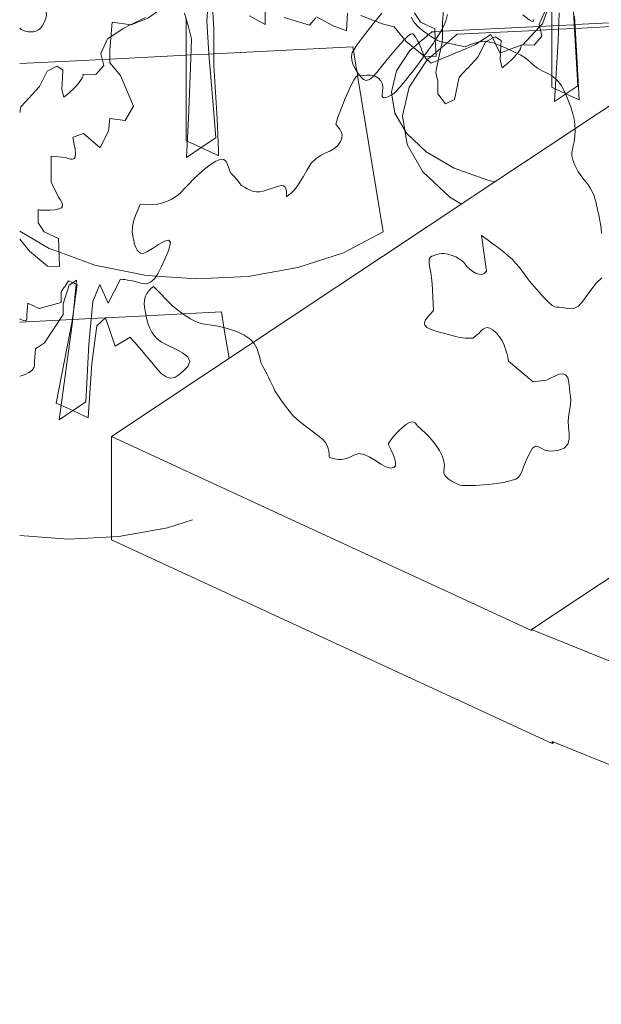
# Model space of a CAD drawing. Header units: millimetres. Extents: x -46876 to 9452, y -13755 to 24767.
# Tile 1 of 55: x -46876 to -37364, y -5379 to 10719. Entities that reach past the tile are written whole.
import ezdxf

# ---------------------------------------------------------------- set-up
doc = ezdxf.new("R2010")
doc.units = ezdxf.units.MM
doc.layers.add('A-FLOR', color=192, linetype='Continuous', lineweight=9)
doc.layers.add('L-PLNT', color=71, linetype='Continuous', lineweight=9)

# ---------------------------------------------------------------- blocks, each defined once
blk = doc.blocks.new('M_RPC Tree - Deciduous - Siberian Crab Apple - 6_1 Meters-4147369-3D - CAPA')
at = {"layer": 'L-PLNT'}
for p, q in [((-39879, 10806), (-39902, 10718)), ((-40475, 10758), (-40438, 10690)), ((-40438, 10690), (-40369, 10615)), ((-39929, 10640), (-39959, 10578)), ((-39902, 10718), (-39929, 10640)), ((-40369, 10615), (-40286, 10545)), ((-40286, 10545), (-40210, 10486)), ((-40210, 10486), (-40142, 10440)), ((-40014, 10484), (-40060, 10415)), ((-39965, 10564), (-40014, 10484)), ((-39959, 10578), (-39965, 10564)), ((-40131, 10308), (-40158, 10269)), ((-40142, 10440), (-40086, 10405)), ((-40111, 10338), (-40131, 10308)), ((-40090, 10370), (-40111, 10338)), ((-40079, 10387), (-40090, 10370)), ((-40086, 10405), (-40044, 10380)), ((-40073, 10397), (-40079, 10387)), ((-40060, 10415), (-40073, 10397)), ((-40044, 10380), (-40017, 10366)), ((-40017, 10366), (-40007, 10361)), ((-40007, 10361), (-39585, 10275)), ((-39585, 10275), (-39520, 10306)), ((-39520, 10306), (-39453, 10332)), ((-39453, 10332), (-39383, 10353)), ((-39383, 10353), (-39306, 10363)), ((-39306, 10363), (-39222, 10359)), ((-39222, 10359), (-39128, 10339)), ((-39128, 10339), (-39023, 10299)), ((-40200, 10211), (-40261, 10128)), ((-40190, 10226), (-40200, 10211)), ((-40158, 10269), (-40189, 10226)), ((-39023, 10299), (-38919, 10252)), ((-38919, 10252), (-38829, 10211)), ((-38829, 10211), (-38750, 10174)), ((-38750, 10174), (-38679, 10137)), ((-40339, 10021), (-40405, 9934)), ((-40265, 10121), (-40339, 10021)), ((-40261, 10128), (-40265, 10123)), ((-38679, 10137), (-38612, 10095)), ((-38612, 10095), (-38547, 10045)), ((-38547, 10045), (-38480, 9983)), ((-38480, 9983), (-38408, 9925)), ((-40463, 9858), (-40515, 9792)), ((-40405, 9934), (-40463, 9858)), ((-38408, 9925), (-38330, 9882)), ((-38330, 9882), (-38251, 9844)), ((-38251, 9844), (-38171, 9800)), ((-41413, 9728), (-41454, 9650)), ((-41381, 9777), (-41413, 9728)), ((-41356, 9803), (-41381, 9777)), ((-41336, 9812), (-41356, 9803)), ((-41319, 9810), (-41336, 9812)), ((-41315, 9808), (-41319, 9810)), ((-41305, 9802), (-41315, 9808)), ((-41295, 9803), (-41305, 9802)), ((-41251, 9809), (-41293, 9803)), ((-41198, 9814), (-41251, 9809)), ((-41156, 9814), (-41198, 9814)), ((-41146, 9814), (-41154, 9814)), ((-41098, 9808), (-41146, 9814)), ((-41085, 9803), (-41097, 9807)), ((-41051, 9791), (-41085, 9803)), ((-41008, 9762), (-41051, 9791)), ((-40969, 9719), (-41008, 9762)), ((-40945, 9665), (-40969, 9719)), ((-40940, 9606), (-40945, 9665)), ((-40608, 9678), (-40651, 9626)), ((-40563, 9733), (-40608, 9678)), ((-40515, 9792), (-40563, 9733)), ((-38171, 9800), (-38094, 9738)), ((-38094, 9738), (-38022, 9650)), ((-41506, 9538), (-41557, 9418)), ((-41454, 9650), (-41506, 9538)), ((-40949, 9498), (-40943, 9548)), ((-40946, 9461), (-40949, 9498)), ((-40943, 9548), (-40940, 9606)), ((-40753, 9516), (-40789, 9492)), ((-40722, 9542), (-40753, 9516)), ((-40696, 9570), (-40722, 9542)), ((-40673, 9597), (-40696, 9570)), ((-40651, 9626), (-40673, 9597)), ((-38022, 9650), (-37957, 9523)), ((-37957, 9523), (-37903, 9388)), ((-41557, 9418), (-41599, 9318)), ((-40928, 9443), (-40946, 9461)), ((-40886, 9448), (-40928, 9443)), ((-40833, 9469), (-40886, 9448)), ((-40789, 9492), (-40833, 9469)), ((-37903, 9388), (-37860, 9275)), ((-41631, 9236), (-41656, 9168)), ((-41599, 9318), (-41631, 9236)), ((-37860, 9275), (-37829, 9179)), ((-37829, 9179), (-37807, 9091)), ((-41692, 9059), (-41707, 9012)), ((-41676, 9110), (-41692, 9059)), ((-41656, 9168), (-41676, 9110)), ((-37807, 9091), (-37795, 9006)), ((-41707, 9012), (-41672, 8970)), ((-41672, 8970), (-41640, 8927)), ((-41640, 8927), (-41616, 8883)), ((-41616, 8883), (-41604, 8835)), ((-37792, 8917), (-37796, 8817)), ((-37795, 9006), (-37792, 8917)), ((-41629, 8726), (-41673, 8663)), ((-41607, 8783), (-41629, 8726)), ((-41604, 8835), (-41607, 8783)), ((-37808, 8724), (-37823, 8654)), ((-37796, 8817), (-37808, 8724)), ((-41880, 8535), (-41957, 8497)), ((-41805, 8569), (-41880, 8535)), ((-41736, 8608), (-41805, 8569)), ((-41673, 8663), (-41736, 8608)), ((-37836, 8599), (-37845, 8549)), ((-37845, 8549), (-37844, 8495)), ((-37823, 8654), (-37836, 8599)), ((-43668, 8407), (-43762, 8346)), ((-43589, 8438), (-43668, 8407)), ((-43535, 8432), (-43589, 8438)), ((-43499, 8399), (-43535, 8432)), ((-43475, 8349), (-43499, 8399)), ((-42108, 8372), (-42176, 8264)), ((-42034, 8446), (-42108, 8372)), ((-41957, 8497), (-42034, 8446)), ((-37844, 8495), (-37829, 8427)), ((-37829, 8427), (-37796, 8338)), ((-43856, 8274), (-43947, 8193)), ((-43762, 8346), (-43856, 8274)), ((-43458, 8293), (-43475, 8349)), ((-43441, 8241), (-43458, 8293)), ((-43417, 8203), (-43441, 8241)), ((-42176, 8264), (-42238, 8150)), ((-37796, 8338), (-37750, 8245)), ((-37750, 8245), (-37699, 8170)), ((-44033, 8111), (-44112, 8030)), ((-43947, 8193), (-44033, 8111)), ((-43389, 8176), (-43417, 8203)), ((-43363, 8148), (-43389, 8176)), ((-43339, 8120), (-43363, 8148)), ((-43315, 8093), (-43339, 8120)), ((-43293, 8065), (-43315, 8093)), ((-43271, 8037), (-43293, 8065)), ((-42293, 8060), (-42343, 7989)), ((-42238, 8150), (-42293, 8060)), ((-37699, 8170), (-37645, 8103)), ((-37645, 8103), (-37591, 8036)), ((-44238, 7898), (-44290, 7851)), ((-44181, 7958), (-44238, 7898)), ((-44112, 8030), (-44181, 7958)), ((-43249, 8010), (-43271, 8037)), ((-43202, 7980), (-43249, 8010)), ((-43155, 7953), (-43202, 7980)), ((-43107, 7930), (-43155, 7953)), ((-43058, 7912), (-43107, 7930)), ((-43007, 7903), (-43058, 7912)), ((-42953, 7904), (-43007, 7903)), ((-42897, 7916), (-42953, 7904)), ((-42646, 7996), (-42897, 7916)), ((-42596, 8007), (-42646, 7996)), ((-42561, 8001), (-42596, 8007)), ((-42537, 7982), (-42561, 8001)), ((-42522, 7952), (-42537, 7982)), ((-42515, 7913), (-42522, 7952)), ((-42512, 7870), (-42515, 7913)), ((-42432, 7890), (-42472, 7855)), ((-42389, 7934), (-42431, 7891)), ((-42343, 7989), (-42389, 7934)), ((-37591, 8036), (-37540, 7959)), ((-37540, 7959), (-37494, 7865)), ((-44519, 7732), (-44580, 7714)), ((-44459, 7754), (-44519, 7732)), ((-44401, 7780), (-44459, 7754)), ((-44344, 7812), (-44401, 7780)), ((-44290, 7851), (-44344, 7812)), ((-42512, 7824), (-42512, 7870)), ((-42472, 7855), (-42512, 7824)), ((-37494, 7865), (-37455, 7744)), ((-37455, 7744), (-37424, 7616)), ((-44941, 7620), (-44971, 7547)), ((-44909, 7692), (-44941, 7620)), ((-44641, 7696), (-44909, 7692)), ((-44580, 7714), (-44641, 7696)), ((-37424, 7616), (-37400, 7503)), ((-44997, 7474), (-45018, 7400)), ((-44971, 7547), (-44997, 7474)), ((-37400, 7503), (-37381, 7402)), ((-45031, 7327), (-45034, 7253)), ((-45034, 7253), (-45026, 7179)), ((-45018, 7400), (-45031, 7327)), ((-37381, 7402), (-37368, 7310)), ((-37368, 7310), (-37360, 7222)), ((-45026, 7179), (-45012, 7108)), ((-45012, 7108), (-44996, 7047)), ((-44604, 7043), (-44509, 7096)), ((-44509, 7096), (-44439, 7114)), ((-44439, 7114), (-44410, 7075)), ((-39230, 7123), (-39324, 7191)), ((-39324, 7191), (-39244, 6609)), ((-39137, 7057), (-39230, 7123)), ((-44996, 7047), (-44978, 6995)), ((-44978, 6995), (-44956, 6953)), ((-44956, 6953), (-44930, 6922)), ((-44930, 6922), (-44898, 6904)), ((-44796, 6922), (-44705, 6977)), ((-44705, 6977), (-44604, 7043)), ((-44439, 6958), (-44501, 6804)), ((-44410, 7075), (-44439, 6958)), ((-39048, 6990), (-39137, 7057)), ((-38964, 6925), (-39048, 6990)), ((-38887, 6860), (-38964, 6925)), ((-44898, 6904), (-44859, 6898)), ((-44859, 6898), (-44796, 6922)), ((-44501, 6804), (-44560, 6672)), ((-40172, 6812), (-40180, 6777)), ((-40180, 6777), (-40180, 6729)), ((-40157, 6835), (-40172, 6812)), ((-40137, 6851), (-40157, 6835)), ((-40113, 6860), (-40137, 6851)), ((-40088, 6868), (-40113, 6860)), ((-40053, 6879), (-40088, 6868)), ((-40016, 6889), (-40053, 6879)), ((-39976, 6895), (-40016, 6889)), ((-39931, 6895), (-39976, 6895)), ((-39879, 6887), (-39931, 6895)), ((-39818, 6870), (-39879, 6887)), ((-39746, 6841), (-39818, 6870)), ((-39681, 6806), (-39746, 6841)), ((-39636, 6772), (-39681, 6806)), ((-39604, 6739), (-39636, 6772)), ((-38819, 6797), (-38887, 6860)), ((-38761, 6734), (-38819, 6797)), ((-44560, 6672), (-44616, 6564)), ((-40180, 6729), (-40168, 6665)), ((-40168, 6665), (-40153, 6586)), ((-39578, 6706), (-39604, 6739)), ((-39550, 6672), (-39578, 6706)), ((-39515, 6638), (-39550, 6672)), ((-39465, 6602), (-39515, 6638)), ((-39410, 6572), (-39465, 6602)), ((-39244, 6609), (-39261, 6589)), ((-38709, 6671), (-38761, 6734)), ((-38655, 6601), (-38709, 6671)), ((-38598, 6527), (-38655, 6601)), ((-46077, 6452), (-46145, 6348)), ((-46006, 6419), (-46077, 6452)), ((-45948, 6458), (-46006, 6419)), ((-45954, 6395), (-45948, 6458)), ((-45227, 6478), (-45429, 6083)), ((-45191, 6474), (-45227, 6478)), ((-45153, 6469), (-45191, 6474)), ((-45112, 6463), (-45153, 6469)), ((-45065, 6454), (-45112, 6463)), ((-45011, 6442), (-45065, 6454)), ((-44948, 6427), (-45011, 6442)), ((-44674, 6481), (-44735, 6426)), ((-44616, 6564), (-44674, 6481)), ((-40153, 6586), (-40140, 6497)), ((-40140, 6497), (-40131, 6400)), ((-39366, 6557), (-39410, 6572)), ((-39331, 6553), (-39366, 6557)), ((-39303, 6559), (-39331, 6553)), ((-39280, 6572), (-39303, 6559)), ((-39261, 6589), (-39280, 6572)), ((-38536, 6446), (-38598, 6527)), ((-38466, 6361), (-38536, 6446)), ((-37354, 6499), (-37442, 6417)), ((-46147, 6345), (-46198, 6268)), ((-46066, 6380), (-46166, 6073)), ((-46006, 6419), (-46066, 6380)), ((-46015, 5781), (-45954, 6395)), ((-45937, 6387), (-46006, 6419)), ((-46006, 5872), (-45937, 6387)), ((-45563, 6387), (-45680, 6113)), ((-45429, 6083), (-45563, 6387)), ((-44875, 6407), (-44948, 6427)), ((-44801, 6401), (-44875, 6407)), ((-44735, 6426), (-44801, 6401)), ((-44765, 6286), (-44797, 6245)), ((-44729, 6322), (-44765, 6286)), ((-44690, 6356), (-44729, 6322)), ((-44369, 6033), (-44690, 6356)), ((-40131, 6400), (-40123, 6296)), ((-40123, 6296), (-40117, 6188)), ((-38388, 6269), (-38466, 6361)), ((-37520, 6318), (-37593, 6213)), ((-37442, 6417), (-37520, 6318)), ((-46198, 6268), (-46198, 6093)), ((-44837, 6139), (-44841, 6069)), ((-44821, 6197), (-44837, 6139)), ((-44797, 6245), (-44821, 6197)), ((-40117, 6188), (-40112, 6075)), ((-38299, 6172), (-38388, 6269)), ((-38221, 6093), (-38299, 6172)), ((-37593, 6213), (-37664, 6115)), ((-46741, 6083), (-46761, 5896)), ((-46560, 5999), (-46741, 6083)), ((-46198, 6093), (-46560, 5999)), ((-46166, 6073), (-46166, 5899)), ((-45680, 6113), (-45747, 5414)), ((-44841, 6069), (-44831, 5985)), ((-44831, 5985), (-44814, 5897)), ((-44296, 5977), (-44369, 6033)), ((-44223, 5922), (-44296, 5977)), ((-40108, 5962), (-40159, 5911)), ((-40112, 6075), (-40108, 5962)), ((-38169, 6047), (-38221, 6093)), ((-38132, 6026), (-38169, 6047)), ((-38099, 6020), (-38132, 6026)), ((-38060, 6020), (-38099, 6020)), ((-38003, 6015), (-38060, 6020)), ((-37917, 5996), (-38003, 6015)), ((-37822, 5994), (-37917, 5996)), ((-37739, 6038), (-37822, 5994)), ((-37664, 6115), (-37739, 6038)), ((-46868, 5824), (-46876, 5830)), ((-46876, 5775), (-46226, 5807)), ((-46816, 5801), (-46868, 5824)), ((-46783, 5798), (-46816, 5801)), ((-46764, 5809), (-46783, 5798)), ((-46757, 5831), (-46764, 5809)), ((-46761, 5896), (-46757, 5862)), ((-46757, 5862), (-46757, 5831)), ((-46166, 5899), (-46468, 5437)), ((-46226, 5807), (-46014, 5818)), ((-46017, 5792), (-46006, 5872)), ((-46014, 5818), (-46012, 5818)), ((-46012, 5818), (-45707, 5833)), ((-45707, 5833), (-45476, 5845)), ((-45474, 5846), (-45615, 5715)), ((-45476, 5845), (-45474, 5845)), ((-45314, 5380), (-45474, 5846)), ((-45473, 5845), (-44809, 5878)), ((-44814, 5897), (-44795, 5816)), ((-44809, 5878), (-44205, 5909)), ((-44795, 5816), (-44773, 5742)), ((-44152, 5871), (-44223, 5922)), ((-44205, 5909), (-43576, 5940)), ((-44082, 5826), (-44152, 5871)), ((-44014, 5788), (-44082, 5826)), ((-43535, 5687), (-43576, 5940)), ((-40238, 5813), (-40255, 5767)), ((-40204, 5861), (-40238, 5813)), ((-40159, 5911), (-40204, 5861)), ((-46278, 4452), (-46017, 5792)), ((-46233, 4176), (-46015, 5781)), ((-45615, 5715), (-45695, 5099)), ((-44773, 5742), (-44747, 5674)), ((-44747, 5674), (-44716, 5612)), ((-43949, 5761), (-44014, 5788)), ((-43887, 5745), (-43949, 5761)), ((-43818, 5736), (-43887, 5745)), ((-43735, 5724), (-43818, 5736)), ((-43641, 5708), (-43735, 5724)), ((-43538, 5686), (-43641, 5708)), ((-43428, 5656), (-43538, 5686)), ((-43452, 5183), (-43535, 5685)), ((-43316, 5614), (-43428, 5656)), ((-40255, 5767), (-40249, 5725)), ((-40249, 5725), (-40215, 5686)), ((-40215, 5686), (-40148, 5653)), ((-40148, 5653), (-40072, 5628)), ((-39334, 5628), (-39302, 5657)), ((-39302, 5657), (-39268, 5677)), ((-39268, 5677), (-39230, 5685)), ((-39230, 5685), (-39188, 5677)), ((-39188, 5677), (-39139, 5649)), ((-39139, 5649), (-39083, 5597)), ((-45072, 5530), (-45314, 5380)), ((-45029, 5482), (-45072, 5530)), ((-44983, 5430), (-45029, 5482)), ((-44716, 5612), (-44677, 5554)), ((-44677, 5554), (-44630, 5500)), ((-44630, 5500), (-44555, 5448)), ((-43203, 5560), (-43316, 5614)), ((-43108, 5495), (-43203, 5560)), ((-43043, 5423), (-43108, 5495)), ((-40072, 5628), (-40013, 5610)), ((-40013, 5610), (-39966, 5597)), ((-39966, 5597), (-39924, 5587)), ((-39924, 5587), (-39884, 5578)), ((-39884, 5578), (-39840, 5567)), ((-39840, 5567), (-39786, 5552)), ((-39786, 5552), (-39729, 5536)), ((-39729, 5536), (-39677, 5525)), ((-39677, 5525), (-39629, 5517)), ((-39629, 5517), (-39585, 5513)), ((-39585, 5513), (-39543, 5511)), ((-39543, 5511), (-39504, 5511)), ((-39504, 5511), (-39465, 5512)), ((-39465, 5512), (-39364, 5596)), ((-39364, 5596), (-39334, 5628)), ((-39083, 5597), (-39029, 5532)), ((-39029, 5532), (-38987, 5466)), ((-46619, 5337), (-46636, 5129)), ((-46468, 5437), (-46619, 5337)), ((-45797, 4465), (-45747, 5414)), ((-44934, 5373), (-44983, 5430)), ((-44878, 5308), (-44934, 5373)), ((-44555, 5448), (-44446, 5393)), ((-44446, 5393), (-44325, 5335)), ((-44325, 5335), (-44212, 5273)), ((-43000, 5346), (-43043, 5423)), ((-42972, 5268), (-43000, 5346)), ((-38987, 5466), (-38954, 5400)), ((-38954, 5400), (-38929, 5334)), ((-38929, 5334), (-38910, 5267)), ((-44813, 5230), (-44878, 5308)), ((-44738, 5139), (-44813, 5230)), ((-44212, 5273), (-44127, 5206)), ((-44127, 5206), (-44092, 5132)), ((-42951, 5191), (-42972, 5268)), ((-42930, 5117), (-42951, 5191)), ((-38910, 5267), (-38895, 5201)), ((-38895, 5201), (-38882, 5134)), ((-46654, 5009), (-46682, 4979)), ((-46639, 5039), (-46654, 5009)), ((-46632, 5069), (-46639, 5039)), ((-46636, 5129), (-46632, 5099)), ((-46632, 5099), (-46632, 5069)), ((-45756, 4211), (-45695, 5099)), ((-44650, 5030), (-44738, 5139)), ((-44561, 4934), (-44650, 5030)), ((-44128, 5050), (-44202, 4972)), ((-44092, 5132), (-44128, 5050)), ((-42902, 5051), (-42930, 5117)), ((-42868, 4989), (-42902, 5051)), ((-38882, 5134), (-38480, 4796)), ((-46852, 4896), (-46876, 4889)), ((-46786, 4920), (-46852, 4896)), ((-46725, 4950), (-46786, 4920)), ((-46682, 4979), (-46725, 4950)), ((-44482, 4878), (-44561, 4934)), ((-44409, 4859), (-44482, 4878)), ((-44340, 4871), (-44409, 4859)), ((-44272, 4910), (-44340, 4871)), ((-44202, 4972), (-44272, 4910)), ((-42837, 4930), (-42868, 4989)), ((-42808, 4872), (-42837, 4930)), ((-42780, 4816), (-42808, 4872)), ((-38259, 4824), (-38186, 4864)), ((-38186, 4864), (-38116, 4899)), ((-38116, 4899), (-38051, 4922)), ((-38051, 4922), (-37994, 4928)), ((-37994, 4928), (-37948, 4911)), ((-37948, 4911), (-37914, 4867)), ((-37914, 4867), (-37897, 4788)), ((-42753, 4761), (-42780, 4816)), ((-42727, 4707), (-42753, 4761)), ((-42701, 4653), (-42727, 4707)), ((-38480, 4796), (-38259, 4824)), ((-37897, 4788), (-37887, 4700)), ((-37887, 4700), (-37878, 4626)), ((-42645, 4566), (-42701, 4653)), ((-42588, 4482), (-42645, 4566)), ((-37878, 4626), (-37870, 4560)), ((-37870, 4560), (-37865, 4497)), ((-46201, 4417), (-46278, 4452)), ((-46006, 4327), (-46201, 4417)), ((-45798, 4465), (-46006, 4327)), ((-42530, 4400), (-42588, 4482)), ((-42471, 4322), (-42530, 4400)), ((-37877, 4356), (-37897, 4265)), ((-37867, 4431), (-37877, 4356)), ((-37865, 4497), (-37867, 4431)), ((-46006, 4327), (-46233, 4176)), ((-45756, 4211), (-46006, 4327)), ((-42410, 4250), (-42471, 4322)), ((-42346, 4186), (-42410, 4250)), ((-42279, 4131), (-42346, 4186)), ((-37897, 4265), (-37909, 4162)), ((-41977, 3904), (-42279, 4131)), ((-40610, 4058), (-40672, 4001)), ((-40548, 4107), (-40610, 4058)), ((-40499, 4135), (-40548, 4107)), ((-40461, 4145), (-40499, 4135)), ((-40430, 4141), (-40461, 4145)), ((-40406, 4126), (-40430, 4141)), ((-40387, 4103), (-40406, 4126)), ((-40369, 4077), (-40387, 4103)), ((-40305, 4019), (-40369, 4077)), ((-37909, 4162), (-37903, 4058)), ((-37903, 4058), (-37892, 3956)), ((-41918, 3854), (-41977, 3904)), ((-40790, 3871), (-40814, 3837)), ((-40760, 3909), (-40790, 3871)), ((-40721, 3951), (-40760, 3909)), ((-40672, 4001), (-40721, 3951)), ((-40241, 3959), (-40305, 4019)), ((-40179, 3897), (-40241, 3959)), ((-40120, 3830), (-40179, 3897)), ((-37892, 3956), (-37891, 3861)), ((-41875, 3805), (-41918, 3854)), ((-41846, 3757), (-41875, 3805)), ((-41829, 3709), (-41846, 3757)), ((-41820, 3662), (-41829, 3709)), ((-40834, 3807), (-40852, 3777)), ((-40852, 3777), (-40809, 3692)), ((-40814, 3837), (-40834, 3807)), ((-40064, 3757), (-40120, 3830)), ((-40013, 3676), (-40064, 3757)), ((-38487, 3713), (-38540, 3625)), ((-38443, 3746), (-38487, 3713)), ((-38400, 3741), (-38443, 3746)), ((-38350, 3714), (-38400, 3741)), ((-38286, 3683), (-38350, 3714)), ((-37970, 3715), (-38078, 3673)), ((-37912, 3780), (-37970, 3715)), ((-37891, 3861), (-37912, 3780)), ((-41817, 3615), (-41820, 3662)), ((-41816, 3569), (-41817, 3615)), ((-41769, 3552), (-41816, 3569)), ((-41720, 3538), (-41769, 3552)), ((-41488, 3562), (-41554, 3538)), ((-41414, 3601), (-41488, 3562)), ((-41332, 3625), (-41414, 3601)), ((-41244, 3609), (-41332, 3625)), ((-41152, 3567), (-41244, 3609)), ((-41059, 3511), (-41152, 3567)), ((-40809, 3692), (-40771, 3611)), ((-40771, 3611), (-40743, 3537)), ((-39967, 3586), (-40013, 3676)), ((-39938, 3502), (-39967, 3586)), ((-38540, 3625), (-38592, 3513)), ((-38197, 3663), (-38286, 3683)), ((-38078, 3673), (-38197, 3663)), ((-41669, 3529), (-41720, 3538)), ((-41614, 3528), (-41669, 3529)), ((-41554, 3538), (-41614, 3528)), ((-40970, 3454), (-41059, 3511)), ((-40886, 3408), (-40970, 3454)), ((-40811, 3388), (-40886, 3408)), ((-40758, 3396), (-40811, 3388)), ((-40731, 3426), (-40758, 3396)), ((-40743, 3537), (-40728, 3475)), ((-40728, 3475), (-40731, 3426)), ((-39942, 3340), (-39936, 3384)), ((-39931, 3437), (-39938, 3502)), ((-39936, 3384), (-39931, 3437)), ((-38629, 3420), (-38659, 3345)), ((-38592, 3513), (-38629, 3420)), ((-39939, 3300), (-39942, 3340)), ((-39918, 3259), (-39939, 3300)), ((-39867, 3213), (-39918, 3259)), ((-38720, 3240), (-38763, 3208)), ((-38688, 3285), (-38720, 3240)), ((-38659, 3345), (-38688, 3285)), ((-39804, 3170), (-39867, 3213)), ((-39751, 3139), (-39804, 3170)), ((-39707, 3120), (-39751, 3139)), ((-39671, 3108), (-39707, 3120)), ((-39639, 3104), (-39671, 3108)), ((-39611, 3103), (-39639, 3104)), ((-39585, 3105), (-39611, 3103)), ((-39533, 3105), (-39585, 3105)), ((-39480, 3105), (-39533, 3105)), ((-39422, 3106), (-39480, 3105)), ((-39360, 3108), (-39422, 3106)), ((-39290, 3113), (-39360, 3108)), ((-39212, 3121), (-39290, 3113)), ((-39123, 3131), (-39212, 3121)), ((-39045, 3142), (-39123, 3131)), ((-38995, 3149), (-39045, 3142)), ((-38962, 3155), (-38995, 3149)), ((-38938, 3160), (-38962, 3155)), ((-38913, 3167), (-38938, 3160)), ((-38877, 3176), (-38913, 3167)), ((-38821, 3188), (-38877, 3176)), ((-38763, 3208), (-38821, 3188)), ((-44457, 2409), (-44049, 2542)), ((-46876, 2284), (-46080, 2227)), ((-46080, 2227), (-45253, 2268)), ((-45253, 2268), (-44457, 2409))]:
    blk.add_line(p, q, dxfattribs=at)
blk = doc.blocks.new('M_RPC Tree - Deciduous - Scarlet Oak - 12_5 Meters-4147365-3D - CAPA')
at = {"layer": 'L-PLNT'}
for p, q in [((-38172, 9800), (-38172, 10951)), ((-41044, 10714), (-40955, 10825)), ((-38545, 10719), (-38648, 10799)), ((-38236, 10908), (-38328, 10652)), ((-38068, 10374), (-38056, 10833)), ((-37746, 9637), (-37820, 10844)), ((-41132, 10605), (-41060, 10694)), ((-41060, 10694), (-41045, 10713)), ((-38493, 10687), (-38545, 10719)), ((-38476, 10693), (-38493, 10687)), ((-38477, 10723), (-38476, 10693)), ((-38328, 10652), (-38373, 10605)), ((-38062, 10624), (-37808, 10637)), ((-37808, 10637), (-37793, 10638)), ((-37801, 10779), (-37757, 10017)), ((-37793, 10638), (-36985, 10678)), ((-41288, 10404), (-41214, 10501)), ((-41214, 10501), (-41155, 10575)), ((-41155, 10575), (-41139, 10596)), ((-41139, 10596), (-41132, 10604)), ((-40486, 10481), (-40523, 10453)), ((-40461, 10490), (-40486, 10481)), ((-40446, 10487), (-40461, 10490)), ((-40434, 10478), (-40446, 10487)), ((-40411, 10442), (-40434, 10478)), ((-40191, 10473), (-40207, 10459)), ((-40135, 10520), (-40191, 10473)), ((-40135, 10520), (-40085, 10523)), ((-40085, 10523), (-39987, 10528)), ((-39987, 10528), (-39959, 10529)), ((-39959, 10529), (-38373, 10608)), ((-39171, 10479), (-39356, 10356)), ((-39140, 10417), (-39171, 10479)), ((-38373, 10605), (-38650, 10310)), ((-38373, 10608), (-38369, 10609)), ((-38369, 10609), (-38172, 10618)), ((-38172, 10618), (-38062, 10624)), ((-41403, 10242), (-41352, 10317)), ((-41352, 10317), (-41288, 10404)), ((-40654, 10319), (-40756, 10200)), ((-40583, 10396), (-40654, 10319)), ((-40578, 10401), (-40583, 10396)), ((-40523, 10453), (-40578, 10401)), ((-40352, 10337), (-40438, 10265)), ((-40387, 10406), (-40411, 10442)), ((-40365, 10369), (-40387, 10406)), ((-40345, 10333), (-40365, 10369)), ((-40344, 10344), (-40348, 10340)), ((-40326, 10294), (-40345, 10332)), ((-40275, 10402), (-40343, 10345)), ((-40208, 10459), (-40274, 10403)), ((-39431, 10307), (-39580, 10245)), ((-39356, 10356), (-39431, 10307)), ((-39096, 10327), (-39140, 10417)), ((-39022, 10175), (-39096, 10327)), ((-38650, 10309), (-38671, 10302)), ((-38107, 9749), (-38068, 10374)), ((-41452, 10124), (-41438, 10182)), ((-41438, 10182), (-41403, 10242)), ((-40756, 10200), (-40865, 10067)), ((-40497, 10215), (-40716, 9883)), ((-40438, 10265), (-40497, 10215)), ((-40311, 10255), (-40326, 10294)), ((-40298, 10214), (-40311, 10255)), ((-40285, 10175), (-40298, 10214)), ((-40269, 10141), (-40285, 10175)), ((-39583, 10243), (-40029, 10057)), ((-39013, 10179), (-39022, 10175)), ((-38919, 10212), (-39013, 10179)), ((-38870, 10230), (-38919, 10213)), ((-38671, 10302), (-38870, 10230)), ((-41445, 10055), (-41452, 10124)), ((-41422, 9983), (-41445, 10055)), ((-41386, 9910), (-41422, 9983)), ((-40865, 10067), (-40957, 9952)), ((-40256, 10121), (-40269, 10141)), ((-40249, 10110), (-40256, 10121)), ((-40226, 10081), (-40249, 10109)), ((-40202, 10055), (-40226, 10081)), ((-40176, 10031), (-40202, 10055)), ((-40149, 10007), (-40176, 10031)), ((-40029, 10057), (-40149, 10007)), ((-37727, 9408), (-37757, 10017)), ((-41343, 9842), (-41386, 9910)), ((-41297, 9785), (-41343, 9842)), ((-41035, 9858), (-41101, 9786)), ((-40957, 9952), (-41035, 9858)), ((-40716, 9883), (-40786, 9583)), ((-41252, 9742), (-41297, 9785)), ((-41208, 9725), (-41252, 9742)), ((-41158, 9741), (-41208, 9725)), ((-41101, 9786), (-41158, 9741)), ((-38172, 9614), (-38172, 9800)), ((-38130, 9382), (-38107, 9749)), ((-40786, 9583), (-40797, 9538)), ((-40797, 9537), (-40789, 9492)), ((-38117, 9588), (-38172, 9614)), ((-37949, 9503), (-38130, 9382)), ((-37953, 9512), (-38117, 9588)), ((-37942, 9507), (-37953, 9512)), ((-37942, 9507), (-37949, 9503)), ((-37746, 9637), (-37942, 9507)), ((-37727, 9408), (-37942, 9507)), ((-40789, 9492), (-40741, 9193)), ((-40741, 9193), (-40549, 8862)), ((-40549, 8862), (-40226, 8557)), ((-40226, 8557), (-39771, 8293)), ((-39771, 8293), (-39221, 8093)), ((-39221, 8093), (-39104, 8069))]:
    blk.add_line(p, q, dxfattribs=at)
blk = doc.blocks.new('M_RPC Tree - Deciduous - Red Maple - 9 Meters-V39-3D - CAPA')
at = {"layer": 'L-PLNT'}
for p, q in [((-39959, 10676), (-39927, 11111)), ((-38271, 10885), (-38382, 10646)), ((-39959, 10406), (-39959, 10676)), ((-38382, 10646), (-38335, 10450)), ((-39720, 10481), (-39890, 10337)), ((-39720, 10481), (-38429, 10545)), ((-38429, 10545), (-38359, 10549)), ((-38359, 10549), (-38172, 10558)), ((-38172, 10558), (-38063, 10564)), ((-38063, 10564), (-37804, 10577)), ((-37804, 10577), (-37789, 10577)), ((-37789, 10577), (-36985, 10618)), ((-40057, 9921), (-39969, 10353)), ((-39890, 10337), (-39983, 10258)), ((-39969, 10353), (-39959, 10406)), ((-39258, 10354), (-39385, 10104)), ((-39246, 10360), (-39258, 10354)), ((-39099, 10439), (-39246, 10360)), ((-39003, 10378), (-39099, 10439)), ((-39008, 10292), (-39003, 10378)), ((-38669, 10310), (-38673, 10290)), ((-38462, 10303), (-38669, 10310)), ((-38335, 10450), (-38462, 10303)), ((-40078, 10178), (-40149, 10118)), ((-40070, 10185), (-40077, 10179)), ((-39990, 10253), (-40070, 10185)), ((-39985, 10257), (-39990, 10253)), ((-39019, 10057), (-39008, 10292)), ((-38755, 10147), (-38796, 10102)), ((-38738, 10168), (-38755, 10147)), ((-38724, 10185), (-38738, 10168)), ((-38702, 10218), (-38724, 10185)), ((-38687, 10245), (-38702, 10218)), ((-38678, 10269), (-38687, 10245)), ((-38673, 10290), (-38678, 10269)), ((-40211, 10065), (-40508, 9616)), ((-40149, 10118), (-40210, 10067)), ((-39385, 10104), (-39555, 9921)), ((-38987, 9934), (-39019, 10057)), ((-38906, 9995), (-38931, 9975)), ((-38876, 10023), (-38906, 9995)), ((-38840, 10058), (-38876, 10023)), ((-38796, 10102), (-38840, 10058)), ((-40070, 9856), (-40057, 9919)), ((-40038, 9712), (-40070, 9856)), ((-39556, 9921), (-39688, 9779)), ((-38970, 9945), (-38987, 9934)), ((-38952, 9958), (-38970, 9945)), ((-38931, 9975), (-38952, 9958)), ((-40038, 9505), (-40038, 9712)), ((-39688, 9779), (-39767, 9416)), ((-40508, 9616), (-40618, 9148)), ((-39911, 9341), (-40038, 9505)), ((-39767, 9416), (-39911, 9341)), ((-40618, 9148), (-40541, 8679)), ((-40541, 8679), (-40282, 8229)), ((-40282, 8229), (-39842, 7816)), ((-39842, 7816), (-39652, 7705))]:
    blk.add_line(p, q, dxfattribs=at)
blk = doc.blocks.new('M_RPC Tree - Deciduous - Red Maple - 9 Meters-V41-3D - CAPA')
at = {"layer": 'L-PLNT'}
for p, q in [((-43782, 11133), (-43814, 10698)), ((-42862, 10982), (-42862, 10643)), ((-44117, 10600), (-44180, 10827)), ((-43722, 10935), (-43703, 10565)), ((-41514, 10826), (-41533, 10538)), ((-40947, 10649), (-41299, 10790)), ((-40419, 10829), (-40321, 10678)), ((-45056, 10638), (-45183, 10575)), ((-45052, 10640), (-45056, 10638)), ((-44817, 10756), (-45051, 10640)), ((-44152, 10709), (-44157, 10742)), ((-44152, 10349), (-44152, 10709)), ((-43814, 10698), (-43782, 10160)), ((-42862, 10643), (-43116, 10782)), ((-42139, 10627), (-42549, 10753)), ((-42032, 10752), (-42139, 10627)), ((-41748, 10616), (-42022, 10764)), ((-40751, 10601), (-40946, 10649)), ((-40321, 10678), (-40087, 10570)), ((-45183, 10575), (-45385, 10441)), ((-44069, 10404), (-44117, 10600)), ((-43703, 10565), (-43703, 10170)), ((-41533, 10538), (-41748, 10616)), ((-40556, 10362), (-40751, 10601)), ((-40087, 10570), (-40080, 10401)), ((-45438, 10406), (-45549, 10167)), ((-45385, 10441), (-45438, 10406)), ((-44152, 9798), (-44152, 10349)), ((-44085, 9938), (-44069, 10404)), ((-40263, 10121), (-40556, 10362)), ((-40080, 10401), (-40067, 10116)), ((-45549, 10167), (-45502, 9971)), ((-44152, 10139), (-44078, 10142)), ((-44078, 10142), (-43782, 10157)), ((-43782, 10157), (-43703, 10161)), ((-43782, 10160), (-43719, 9395)), ((-43703, 10161), (-41427, 10275)), ((-43703, 10169), (-43703, 9972)), ((-41417, 10217), (-41427, 10275)), ((-41361, 9870), (-41417, 10217)), ((-46876, 10002), (-45953, 10048)), ((-45953, 10048), (-45526, 10070)), ((-45526, 10070), (-45403, 10076)), ((-45403, 10076), (-44152, 10139)), ((-40067, 10116), (-40263, 10121)), ((-46425, 9875), (-46552, 9625)), ((-46266, 9960), (-46425, 9875)), ((-46170, 9899), (-46266, 9960)), ((-46177, 9775), (-46170, 9899)), ((-45836, 9831), (-45840, 9811)), ((-45629, 9824), (-45836, 9831)), ((-45502, 9971), (-45629, 9824)), ((-44117, 9110), (-44085, 9938)), ((-43703, 9972), (-43644, 9097)), ((-41354, 9828), (-41361, 9870)), ((-41350, 9806), (-41353, 9826)), ((-46186, 9579), (-46177, 9775)), ((-45922, 9668), (-45963, 9623)), ((-45891, 9706), (-45922, 9668)), ((-45869, 9739), (-45891, 9706)), ((-45854, 9766), (-45869, 9739)), ((-45845, 9790), (-45854, 9766)), ((-45840, 9811), (-45845, 9790)), ((-44152, 8739), (-44152, 9798)), ((-40933, 7252), (-41350, 9806)), ((-46552, 9625), (-46853, 9301)), ((-46154, 9454), (-46186, 9578)), ((-46073, 9516), (-46098, 9495)), ((-46043, 9543), (-46073, 9516)), ((-46007, 9578), (-46043, 9543)), ((-45971, 9615), (-46007, 9578)), ((-45963, 9623), (-45971, 9615)), ((-46137, 9466), (-46154, 9454)), ((-46119, 9479), (-46137, 9466)), ((-46098, 9495), (-46119, 9479)), ((-43671, 8785), (-43719, 9395)), ((-46855, 9300), (-46876, 9203)), ((-44149, 8468), (-44117, 9110)), ((-43627, 8573), (-43644, 9097)), ((-44136, 8731), (-44151, 8738)), ((-43910, 8627), (-44136, 8731)), ((-43671, 8785), (-43910, 8627)), ((-43910, 8627), (-44149, 8468)), ((-43731, 8544), (-43910, 8627)), ((-43663, 8513), (-43731, 8544)), ((-43624, 8495), (-43627, 8571)), ((-43644, 8504), (-43659, 8511)), ((-43624, 8495), (-43643, 8503)), ((-46876, 7259), (-46393, 6978)), ((-41580, 6910), (-40933, 7252)), ((-46393, 6978), (-46234, 6921)), ((-46234, 6921), (-45645, 6707)), ((-42327, 6667), (-41580, 6910)), ((-45645, 6707), (-44832, 6541)), ((-43140, 6523), (-42327, 6667)), ((-44832, 6541), (-44641, 6528)), ((-44641, 6528), (-43986, 6481)), ((-43986, 6481), (-43140, 6523))]:
    blk.add_line(p, q, dxfattribs=at)
blk = doc.blocks.new('M_RPC Tree - Deciduous - Red Maple - 9 Meters-V42-3D - CAPA')
at = {"layer": 'L-PLNT'}
for p, q in [((-46437, 16237), (-46290, 16430)), ((-46290, 16430), (-46214, 16530)), ((-46216, 16513), (-46230, 16375)), ((-46214, 16530), (-46216, 16513)), ((-46230, 16375), (-46517, 15853)), ((-46548, 16081), (-46490, 16163)), ((-46489, 16164), (-46437, 16237)), ((-46850, 15834), (-46548, 16081)), ((-46876, 15812), (-46850, 15834)), ((-46517, 15853), (-46581, 15549)), ((-46581, 15548), (-46628, 15324)), ((-46150, 15393), (-45864, 15542)), ((-45864, 15542), (-45721, 15368)), ((-46628, 15324), (-46501, 15057)), ((-46303, 15269), (-46284, 15297)), ((-46284, 15297), (-46253, 15326)), ((-46253, 15326), (-46210, 15358)), ((-46210, 15358), (-46150, 15393)), ((-45721, 15368), (-45768, 15046)), ((-46501, 15057), (-46326, 15194)), ((-46326, 15194), (-46322, 15218)), ((-46322, 15218), (-46315, 15243)), ((-46315, 15243), (-46303, 15269)), ((-46876, 15047), (-46811, 15052)), ((-46811, 15052), (-46806, 15068)), ((-46806, 15068), (-46799, 15082)), ((-46799, 15082), (-46786, 15092)), ((-46786, 15092), (-46766, 15097)), ((-46766, 15097), (-46736, 15093)), ((-46736, 15093), (-46693, 15080)), ((-46693, 15080), (-46635, 15056)), ((-46635, 15056), (-46574, 15025)), ((-46574, 15025), (-46524, 14995)), ((-46524, 14995), (-46484, 14966)), ((-45768, 15046), (-45943, 14764)), ((-46484, 14966), (-46452, 14938)), ((-46452, 14938), (-46425, 14909)), ((-46425, 14909), (-46402, 14881)), ((-46402, 14881), (-46381, 14854)), ((-46381, 14854), (-46361, 14654)), ((-46361, 14654), (-46400, 14524)), ((-45943, 14764), (-46087, 14214)), ((-46400, 14524), (-46355, 14502)), ((-46355, 14502), (-46312, 14478)), ((-46312, 14478), (-46277, 14448)), ((-46277, 14448), (-46251, 14411)), ((-46251, 14411), (-46237, 14363)), ((-46237, 14363), (-46241, 14303)), ((-46263, 14227), (-46292, 14149)), ((-46241, 14303), (-46263, 14227)), ((-46087, 14214), (-46023, 13966)), ((-45482, 13912), (-45275, 14215)), ((-45275, 14215), (-45268, 14181)), ((-45268, 14180), (-45211, 13886)), ((-46322, 14025), (-46328, 13975)), ((-46311, 14082), (-46322, 14025)), ((-46292, 14149), (-46311, 14082)), ((-46328, 13975), (-46328, 13931)), ((-46328, 13931), (-46326, 13890)), ((-46326, 13890), (-46322, 13852)), ((-46322, 13852), (-46107, 13752)), ((-46023, 13966), (-45982, 13927)), ((-45981, 13926), (-45959, 13905)), ((-45959, 13905), (-45800, 13659)), ((-45628, 13796), (-45509, 13890)), ((-45211, 13885), (-45514, 13498)), ((-45508, 13891), (-45482, 13912)), ((-46107, 13752), (-46029, 13462)), ((-45800, 13659), (-45630, 13794)), ((-46029, 13462), (-46029, 13250)), ((-45514, 13498), (-45673, 13328)), ((-46029, 13250), (-45892, 13102)), ((-45721, 13277), (-45744, 13194)), ((-45673, 13328), (-45721, 13277)), ((-45892, 13102), (-45872, 12902)), ((-45782, 13059), (-45864, 12768)), ((-45745, 13192), (-45782, 13061)), ((-45872, 12902), (-45951, 12748)), ((-45951, 12748), (-46146, 12753)), ((-46146, 12753), (-46009, 12415)), ((-45864, 12768), (-45943, 12467)), ((-46009, 12415), (-45872, 12012)), ((-45943, 12467), (-45977, 12320)), ((-45977, 12320), (-46039, 12052)), ((-46287, 11945), (-46435, 11881)), ((-46214, 11977), (-46286, 11946)), ((-46039, 12052), (-46214, 11977)), ((-45872, 12012), (-45677, 11816)), ((-46485, 11859), (-46708, 11649)), ((-46436, 11881), (-46485, 11859)), ((-45677, 11816), (-45423, 11784)), ((-45423, 11784), (-45286, 11487)), ((-46708, 11649), (-46867, 11212)), ((-45286, 11487), (-44993, 11310)), ((-44816, 11425), (-44740, 11434)), ((-44740, 11434), (-44671, 11437)), ((-44671, 11437), (-44612, 11428)), ((-44993, 11310), (-44895, 11413)), ((-44895, 11413), (-44816, 11425)), ((-44612, 11428), (-44565, 11406)), ((-44565, 11406), (-44535, 11366)), ((-44535, 11366), (-44524, 11305)), ((-44524, 11305), (-44525, 11235)), ((-46865, 11212), (-46807, 11174)), ((-46806, 11174), (-46660, 11081)), ((-46656, 11083), (-46469, 11166)), ((-46469, 11166), (-46437, 10794)), ((-44533, 11111), (-44539, 11055)), ((-44528, 11171), (-44533, 11111)), ((-44525, 11235), (-44528, 11171)), ((-46660, 11081), (-46656, 11082)), ((-44555, 10950), (-44563, 10899)), ((-44547, 11002), (-44555, 10950)), ((-44539, 11055), (-44547, 11002)), ((-46437, 10794), (-46451, 10745)), ((-44563, 10899), (-44778, 10744)), ((-46484, 10654), (-46506, 10614)), ((-46466, 10698), (-46484, 10654)), ((-46451, 10745), (-46466, 10699)), ((-45364, 10676), (-45403, 10228)), ((-45052, 10637), (-45364, 10676)), ((-44778, 10744), (-45052, 10637)), ((-46851, 10561), (-46876, 10581)), ((-46823, 10548), (-46851, 10561)), ((-46795, 10536), (-46823, 10548)), ((-46765, 10527), (-46795, 10536)), ((-46733, 10521), (-46765, 10527)), ((-46697, 10519), (-46733, 10521)), ((-46657, 10523), (-46697, 10519)), ((-46612, 10533), (-46657, 10523)), ((-46569, 10552), (-46612, 10533)), ((-46534, 10579), (-46569, 10552)), ((-46506, 10613), (-46534, 10579)), ((-45403, 10228), (-45403, 10016)), ((-45403, 10016), (-45228, 9807)), ((-45228, 9807), (-45013, 9305)), ((-45013, 9305), (-45149, 9072)), ((-45403, 9104), (-45423, 8902)), ((-45149, 9072), (-45403, 9104)), ((-45833, 8858), (-46003, 8796)), ((-45560, 8626), (-45833, 8858)), ((-45423, 8902), (-45560, 8626)), ((-46004, 8799), (-46005, 8798)), ((-46005, 8798), (-46004, 8789)), ((-46003, 8796), (-46004, 8799)), ((-46004, 8789), (-46000, 8769)), ((-46000, 8769), (-45994, 8734)), ((-45994, 8734), (-45984, 8680)), ((-45984, 8680), (-45970, 8603)), ((-45970, 8603), (-45961, 8528)), ((-46127, 8464), (-46361, 8487)), ((-46361, 8487), (-46361, 8063)), ((-46085, 8449), (-46127, 8464)), ((-46046, 8440), (-46085, 8449)), ((-46012, 8438), (-46046, 8440)), ((-45985, 8450), (-46012, 8438)), ((-45967, 8478), (-45985, 8450)), ((-45961, 8528), (-45967, 8478)), ((-46361, 8063), (-46244, 7818)), ((-46244, 7818), (-46215, 7778)), ((-46215, 7778), (-46191, 7739)), ((-46191, 7739), (-46177, 7702)), ((-46559, 7608), (-46576, 7612)), ((-46576, 7612), (-46576, 7400)), ((-46539, 7606), (-46559, 7608)), ((-46513, 7604), (-46539, 7606)), ((-46480, 7603), (-46513, 7604)), ((-46435, 7604), (-46480, 7603)), ((-46377, 7607), (-46435, 7604)), ((-46302, 7612), (-46377, 7607)), ((-46234, 7624), (-46302, 7612)), ((-46193, 7643), (-46234, 7624)), ((-46176, 7670), (-46193, 7643)), ((-46177, 7702), (-46176, 7670)), ((-46576, 7400), (-46478, 7249)), ((-46478, 7249), (-46244, 7140)), ((-46713, 6933), (-46876, 7132)), ((-46244, 7140), (-46224, 6686)), ((-46420, 6692), (-46713, 6933)), ((-46224, 6686), (-46420, 6692))]:
    blk.add_line(p, q, dxfattribs=at)

msp = doc.modelspace()

# ---------------------------------------------------------------- linework, layer by layer
at = {"layer": 'A-FLOR'}
for p, q in [((-36388, 9873), (-39462, 7832)), ((-39464, 7831), (-45377, 3905)), ((-45377, 3905), (-38504, 730)), ((-45377, 3905), (-45377, 2214)), ((-38167, -1116), (-45377, 2214)), ((-36296, 2213), (-38504, 747)), ((-38504, 747), (-27534, -3686)), ((-38504, 747), (-38504, 730)), ((-38167, -1082), (-38167, -1116)), ((-27534, -5379), (-38167, -1082)), ((-38135, -1095), (-38167, -1116))]:
    msp.add_line(p, q, dxfattribs=at)

# ---------------------------------------------------------------- block references
at = {"layer": 'L-PLNT'}
for name in ['M_RPC Tree - Deciduous - Red Maple - 9 Meters-V39-3D - CAPA', 'M_RPC Tree - Deciduous - Red Maple - 9 Meters-V41-3D - CAPA', 'M_RPC Tree - Deciduous - Scarlet Oak - 12_5 Meters-4147365-3D - CAPA', 'M_RPC Tree - Deciduous - Siberian Crab Apple - 6_1 Meters-4147369-3D - CAPA', 'M_RPC Tree - Deciduous - Red Maple - 9 Meters-V42-3D - CAPA']:
    msp.add_blockref(name, (0, 0), dxfattribs=at)

doc.saveas('drawing.dxf')
